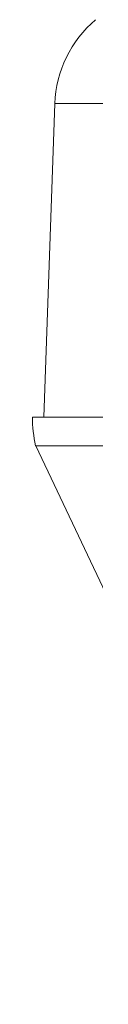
# Model space of a CAD drawing. Header units: millimetres. Extents: x -453 to 1924, y -67 to 428.
# Tile 65 of 72: x 1744 to 1745.1, y 203.26 to 220.37. Entities that reach past the tile are written whole.
import ezdxf

# ---------------------------------------------------------------- set-up
doc = ezdxf.new("R2010")
doc.units = ezdxf.units.MM

# ---------------------------------------------------------------- blocks, each defined once
blk = doc.blocks.new('Drawing View6')
at = {"color": 7, "linetype": 'Continuous', "lineweight": 18}
for p, q in [((145.167, 5.948), (144.976, 0.5)), ((199.666, 5.948), (145.167, 5.948)), ((144.776, 0.5), (172.416, 0.5)), ((144.832, 0), (149.429, -9.701)), ((144.832, 0), (172.416, 0))]:
    blk.add_line(p, q, dxfattribs=at)
for centre, radius, start, end in [((147.165, 5.878), 2, 130.252, 178), ((147.04, 0.5), 2.264, 180, 192.7481)]:
    blk.add_arc(centre, radius, start, end, dxfattribs=at)

msp = doc.modelspace()

# ---------------------------------------------------------------- block references
at = {"color": 7, "linetype": 'Continuous', "lineweight": 18}
msp.add_blockref('Drawing View6', (1599.228, 212.964), dxfattribs=at)

doc.saveas('drawing.dxf')
